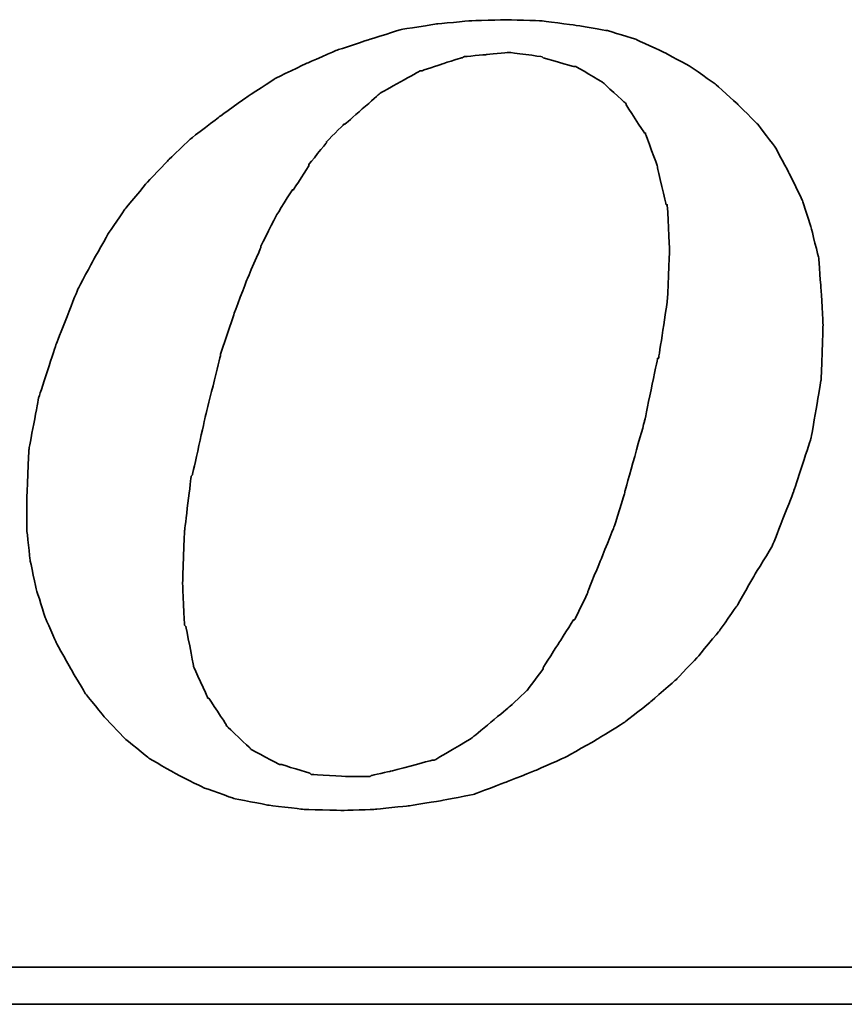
# Model space of a CAD drawing. Extents: x 487 to 808, y 33 to 377.
# Tile 43 of 48: x 780.77 to 783.13, y 116.04 to 118.85. Entities that reach past the tile are written whole.
import ezdxf

# ---------------------------------------------------------------- set-up
doc = ezdxf.new("R2010")
doc.units = 0
doc.header["$LTSCALE"] = 3
doc.header["$MEASUREMENT"] = 0
doc.layers.add('DIM', color=4, linetype='CONTINUOUS')
doc.layers.add('layer 1', color=7, linetype='CONTINUOUS')

# ---------------------------------------------------------------- blocks, each defined once
blk = doc.blocks.new('TBI MOTION logo(完整正式版)')
at = {"layer": 'layer 1', "color": 22, "lineweight": 35}
for points, knots in [([(35.79625, -6.98375), (35.79625, -6.98375), (36.23125, -7.43875), (36.23125, -7.43875), (36.23125, -7.43875), (36.23125, -7.43875), (36.75625, -7.87125), (36.75625, -7.87125), (36.75625, -7.87125), (36.75625, -7.87125), (37.33125, -8.20375), (37.33125, -8.20375), (37.33125, -8.20375), (37.33125, -8.20375), (37.95625, -8.51875), (37.95625, -8.51875), (37.95625, -8.51875), (37.95625, -8.51875), (38.62625, -8.75875), (38.62625, -8.75875), (38.62625, -8.75875), (38.62625, -8.75875), (39.37125, -8.90375), (39.37125, -8.90375), (39.37125, -8.90375), (39.37125, -8.90375), (40.14125, -8.99875), (40.14125, -8.99875), (40.14125, -8.99875), (40.14125, -8.99875), (41.02625, -9.02375), (41.02625, -9.02375), (41.02625, -9.02375), (41.02625, -9.02375), (41.74625, -8.99875), (41.74625, -8.99875), (41.74625, -8.99875), (41.74625, -8.99875), (42.46625, -8.92375), (42.46625, -8.92375), (42.46625, -8.92375), (42.46625, -8.92375), (43.21125, -8.80625), (43.21125, -8.80625), (43.21125, -8.80625), (43.21125, -8.80625), (43.93125, -8.66375), (43.93125, -8.66375), (43.93125, -8.66375), (43.93125, -8.66375), (44.62625, -8.39875), (44.62625, -8.39875), (44.62625, -8.39875), (44.62625, -8.39875), (45.29625, -8.13375), (45.29625, -8.13375), (45.29625, -8.13375), (45.29625, -8.13375), (45.94625, -7.84375), (45.94625, -7.84375), (45.94625, -7.84375), (45.94625, -7.84375), (46.61625, -7.46375), (46.61625, -7.46375), (46.61625, -7.46375), (46.61625, -7.46375), (47.24125, -7.07875), (47.24125, -7.07875), (47.24125, -7.07875), (47.24125, -7.07875), (47.81625, -6.62375), (47.81625, -6.62375), (47.81625, -6.62375), (47.81625, -6.62375), (48.36875, -6.14375), (48.36875, -6.14375), (48.36875, -6.14375), (48.36875, -6.14375), (48.84625, -5.64125), (48.84625, -5.64125), (48.84625, -5.64125), (48.84625, -5.64125), (49.32625, -5.06375), (49.32625, -5.06375), (49.32625, -5.06375), (49.32625, -5.06375), (49.71125, -4.51374), (49.71125, -4.51374), (49.71125, -4.51374), (49.71125, -4.51374), (50.09625, -3.83874), (50.09625, -3.83874), (50.09625, -3.83874), (50.09625, -3.83874), (50.48125, -3.21374), (50.48125, -3.21374), (50.48125, -3.21374), (50.48125, -3.21374), (50.96125, -1.99125), (50.96125, -1.99125), (50.96125, -1.99125), (50.96125, -1.99125), (51.34375, -0.81875), (51.34375, -0.81875), (51.34375, -0.81875), (51.34375, -0.81875), (51.56125, 0.45624), (51.56125, 0.45624), (51.56125, 0.45624), (51.56125, 0.45624), (51.60625, 1.67624), (51.60625, 1.67624), (51.60625, 1.67624), (51.60625, 1.67624), (51.56125, 2.44625), (51.56125, 2.44625), (51.56125, 2.44625), (51.56125, 2.44625), (51.51125, 3.14125), (51.51125, 3.14125), (51.51125, 3.14125), (51.51125, 3.14125), (51.34375, 3.81125), (51.34375, 3.81125), (51.34375, 3.81125), (51.34375, 3.81125), (51.15125, 4.41125), (51.15125, 4.41125), (51.15125, 4.41125), (51.15125, 4.41125), (50.86125, 5.01125), (50.86125, 5.01125), (50.86125, 5.01125), (50.86125, 5.01125), (50.55125, 5.58875), (50.55125, 5.58875), (50.55125, 5.58875), (50.55125, 5.58875), (50.16625, 6.09125), (50.16625, 6.09125), (50.16625, 6.09125), (50.16625, 6.09125), (49.71125, 6.54875), (49.71125, 6.54875), (49.71125, 6.54875), (49.71125, 6.54875), (49.23125, 6.98125), (49.23125, 6.98125), (49.23125, 6.98125), (49.23125, 6.98125), (48.67875, 7.36625), (48.67875, 7.36625), (48.67875, 7.36625), (48.67875, 7.36625), (48.10375, 7.67625), (48.10375, 7.67625), (48.10375, 7.67625), (48.10375, 7.67625), (47.48125, 7.96375), (47.48125, 7.96375), (47.48125, 7.96375), (47.48125, 7.96375), (46.85625, 8.15625), (46.85625, 8.15625), (46.85625, 8.15625), (46.85625, 8.15625), (46.13625, 8.27624), (46.13625, 8.27624), (46.13625, 8.27624), (46.13625, 8.27624), (45.39125, 8.37125), (45.39125, 8.37125), (45.39125, 8.37125), (45.39125, 8.37125), (44.62625, 8.39624), (44.62625, 8.39624), (44.62625, 8.39624), (44.62625, 8.39624), (43.83625, 8.37125), (43.83625, 8.37125), (43.83625, 8.37125), (43.83625, 8.37125), (43.09125, 8.30125), (43.09125, 8.30125), (43.09125, 8.30125), (43.09125, 8.30125), (42.32125, 8.18125), (42.32125, 8.18125), (42.32125, 8.18125), (42.32125, 8.18125), (41.62875, 7.96375), (41.62875, 7.96375), (41.62875, 7.96375), (41.62875, 7.96375), (40.90625, 7.72625), (40.90625, 7.72625), (40.90625, 7.72625), (40.90625, 7.72625), (40.23624, 7.43625), (40.23624, 7.43625), (40.23624, 7.43625), (40.23624, 7.43625), (39.54124, 7.10125), (39.54124, 7.10125), (39.54124, 7.10125), (39.54124, 7.10125), (38.91625, 6.69125), (38.91625, 6.69125), (38.91625, 6.69125), (38.91625, 6.69125), (38.31625, 6.26125), (38.31625, 6.26125), (38.31625, 6.26125), (38.31625, 6.26125), (37.69125, 5.78125), (37.69125, 5.78125), (37.69125, 5.78125), (37.69125, 5.78125), (37.18625, 5.30125), (37.18625, 5.30125), (37.18625, 5.30125), (37.18625, 5.30125), (36.70625, 4.79624), (36.70625, 4.79624), (36.70625, 4.79624), (36.70625, 4.79624), (36.23125, 4.22125), (36.23125, 4.22125), (36.23125, 4.22125), (36.23125, 4.22125), (35.87124, 3.69375), (35.87124, 3.69375), (35.87124, 3.69375), (35.87124, 3.69375), (35.53125, 3.09125), (35.53125, 3.09125), (35.53125, 3.09125), (35.53125, 3.09125), (35.19875, 2.47125), (35.19875, 2.47125), (35.19875, 2.47125), (35.19875, 2.47125), (34.71625, 1.24625), (34.71625, 1.24625), (34.71625, 1.24625), (34.71625, 1.24625), (34.33125, 0.06874), (34.33125, 0.06874), (34.33125, 0.06874), (34.33125, 0.06874), (34.11625, -1.07875), (34.11625, -1.07875), (34.11625, -1.07875), (34.11625, -1.07875), (34.07125, -2.15875), (34.07125, -2.15875), (34.07125, -2.15875), (34.07125, -2.15875), (34.07125, -2.85375), (34.07125, -2.85375), (34.07125, -2.85375), (34.07125, -2.85375), (34.14125, -3.50375), (34.14125, -3.50375), (34.14125, -3.50375), (34.14125, -3.50375), (34.28625, -4.17375), (34.28625, -4.17375), (34.28625, -4.17375), (34.28625, -4.17375), (34.47625, -4.77624), (34.47625, -4.77624), (34.47625, -4.77624), (34.47625, -4.77624), (34.71625, -5.32625), (34.71625, -5.32625), (34.71625, -5.32625), (34.71625, -5.32625), (35.05375, -5.92875), (35.05375, -5.92875), (35.05375, -5.92875), (35.05375, -5.92875), (35.36375, -6.45375), (35.36375, -6.45375), (35.36375, -6.45375), (35.36375, -6.45375), (35.79625, -6.98375), (35.79625, -6.98375)], [0, 0, 0, 0, 0.01388889, 0.01388889, 0.01388889, 0.0138889, 0.02777778, 0.02777778, 0.02777778, 0.02777779, 0.04166667, 0.04166667, 0.04166667, 0.04166668, 0.05555556, 0.05555556, 0.05555556, 0.05555557, 0.06944444, 0.06944444, 0.06944444, 0.06944445, 0.08333333, 0.08333333, 0.08333333, 0.08333334, 0.09722222, 0.09722222, 0.09722222, 0.09722223, 0.11111111, 0.11111111, 0.11111111, 0.11111112, 0.125, 0.125, 0.125, 0.12500001, 0.13888889, 0.13888889, 0.13888889, 0.1388889, 0.15277778, 0.15277778, 0.15277778, 0.15277779, 0.16666667, 0.16666667, 0.16666667, 0.16666668, 0.18055556, 0.18055556, 0.18055556, 0.18055557, 0.19444444, 0.19444444, 0.19444444, 0.19444445, 0.20833333, 0.20833333, 0.20833333, 0.20833334, 0.22222222, 0.22222222, 0.22222222, 0.22222223, 0.23611111, 0.23611111, 0.23611111, 0.23611112, 0.25, 0.25, 0.25, 0.25000001, 0.26388889, 0.26388889, 0.26388889, 0.2638889, 0.27777778, 0.27777778, 0.27777778, 0.27777779, 0.29166667, 0.29166667, 0.29166667, 0.29166668, 0.30555556, 0.30555556, 0.30555556, 0.30555557, 0.31944444, 0.31944444, 0.31944444, 0.31944445, 0.33333333, 0.33333333, 0.33333333, 0.33333334, 0.34722222, 0.34722222, 0.34722222, 0.34722223, 0.36111111, 0.36111111, 0.36111111, 0.36111112, 0.375, 0.375, 0.375, 0.37500001, 0.38888889, 0.38888889, 0.38888889, 0.3888889, 0.40277778, 0.40277778, 0.40277778, 0.40277779, 0.41666667, 0.41666667, 0.41666667, 0.41666668, 0.43055556, 0.43055556, 0.43055556, 0.43055557, 0.44444444, 0.44444444, 0.44444444, 0.44444445, 0.45833333, 0.45833333, 0.45833333, 0.45833334, 0.47222222, 0.47222222, 0.47222222, 0.47222223, 0.48611111, 0.48611111, 0.48611111, 0.48611112, 0.5, 0.5, 0.5, 0.50000001, 0.51388889, 0.51388889, 0.51388889, 0.5138889, 0.52777778, 0.52777778, 0.52777778, 0.52777779, 0.54166667, 0.54166667, 0.54166667, 0.54166668, 0.55555556, 0.55555556, 0.55555556, 0.55555557, 0.56944444, 0.56944444, 0.56944444, 0.56944445, 0.58333333, 0.58333333, 0.58333333, 0.58333334, 0.59722222, 0.59722222, 0.59722222, 0.59722223, 0.61111111, 0.61111111, 0.61111111, 0.61111112, 0.625, 0.625, 0.625, 0.62500001, 0.63888889, 0.63888889, 0.63888889, 0.6388889, 0.65277778, 0.65277778, 0.65277778, 0.65277779, 0.66666667, 0.66666667, 0.66666667, 0.66666668, 0.68055556, 0.68055556, 0.68055556, 0.68055557, 0.69444444, 0.69444444, 0.69444444, 0.69444445, 0.70833333, 0.70833333, 0.70833333, 0.70833334, 0.72222222, 0.72222222, 0.72222222, 0.72222223, 0.73611111, 0.73611111, 0.73611111, 0.73611112, 0.75, 0.75, 0.75, 0.75000001, 0.76388889, 0.76388889, 0.76388889, 0.7638889, 0.77777778, 0.77777778, 0.77777778, 0.77777779, 0.79166667, 0.79166667, 0.79166667, 0.79166668, 0.80555556, 0.80555556, 0.80555556, 0.80555557, 0.81944444, 0.81944444, 0.81944444, 0.81944445, 0.83333333, 0.83333333, 0.83333333, 0.83333334, 0.84722222, 0.84722222, 0.84722222, 0.84722223, 0.86111111, 0.86111111, 0.86111111, 0.86111112, 0.875, 0.875, 0.875, 0.87500001, 0.88888889, 0.88888889, 0.88888889, 0.8888889, 0.90277778, 0.90277778, 0.90277778, 0.90277779, 0.91666667, 0.91666667, 0.91666667, 0.91666668, 0.93055556, 0.93055556, 0.93055556, 0.93055557, 0.94444444, 0.94444444, 0.94444444, 0.94444445, 0.95833333, 0.95833333, 0.95833333, 0.95833334, 0.97222222, 0.97222222, 0.97222222, 0.97222223, 0.98611111, 0.98611111, 0.98611111, 0.98611112, 1, 1, 1, 1]), ([(38.33875, 1.03124), (38.33875, 1.03124), (38.62625, 1.89625), (38.62625, 1.89625), (38.62625, 1.89625), (38.62625, 1.89625), (38.91625, 2.66375), (38.91625, 2.66375), (38.91625, 2.66375), (38.91625, 2.66375), (39.22625, 3.38125), (39.22625, 3.38125), (39.22625, 3.38125), (39.22625, 3.38125), (39.22625, 3.40624), (39.22625, 3.40624), (39.22625, 3.40624), (39.22625, 3.40624), (39.56124, 4.07624), (39.56124, 4.07624), (39.56124, 4.07624), (39.56124, 4.07624), (39.92125, 4.65125), (39.92125, 4.65125), (39.92125, 4.65125), (39.92125, 4.65125), (39.94625, 4.65125), (39.94625, 4.65125), (39.94625, 4.65125), (39.94625, 4.65125), (40.28125, 5.17875), (40.28125, 5.17875), (40.28125, 5.17875), (40.28125, 5.17875), (40.28125, 5.20375), (40.28125, 5.20375), (40.28125, 5.20375), (40.28125, 5.20375), (40.66875, 5.68625), (40.66875, 5.68625), (40.66875, 5.68625), (40.66875, 5.68625), (40.66875, 5.70625), (40.66875, 5.70625), (40.66875, 5.70625), (40.66875, 5.70625), (41.05124, 6.09125), (41.05124, 6.09125), (41.05124, 6.09125), (41.05124, 6.09125), (41.07625, 6.09125), (41.07625, 6.09125), (41.07625, 6.09125), (41.07625, 6.09125), (41.84125, 6.76625), (41.84125, 6.76625), (41.84125, 6.76625), (41.84125, 6.76625), (41.86625, 6.78625), (41.86625, 6.78625), (41.86625, 6.78625), (41.86625, 6.78625), (42.73125, 7.26624), (42.73125, 7.26624), (42.73125, 7.26624), (42.73125, 7.26624), (42.75625, 7.26624), (42.75625, 7.26624), (42.75625, 7.26624), (42.75625, 7.26624), (43.18625, 7.41125), (43.18625, 7.41125), (43.18625, 7.41125), (43.18625, 7.41125), (43.64125, 7.55625), (43.64125, 7.55625), (43.64125, 7.55625), (43.64125, 7.55625), (43.66625, 7.55625), (43.66625, 7.55625), (43.66625, 7.55625), (43.66625, 7.55625), (43.69125, 7.58124), (43.69125, 7.58124), (43.69125, 7.58124), (43.69125, 7.58124), (44.19125, 7.62625), (44.19125, 7.62625), (44.19125, 7.62625), (44.19125, 7.62625), (44.67125, 7.67625), (44.67125, 7.67625), (44.67125, 7.67625), (44.67125, 7.67625), (44.69625, 7.67625), (44.69625, 7.67625), (44.69625, 7.67625), (44.69625, 7.67625), (45.41875, 7.58124), (45.41875, 7.58124), (45.41875, 7.58124), (45.41875, 7.58124), (45.44125, 7.55625), (45.44125, 7.55625), (45.44125, 7.55625), (45.44125, 7.55625), (46.11125, 7.36625), (46.11125, 7.36625), (46.11125, 7.36625), (46.11125, 7.36625), (46.13625, 7.36625), (46.13625, 7.36625), (46.13625, 7.36625), (46.13625, 7.36625), (46.15875, 7.36625), (46.15875, 7.36625), (46.15875, 7.36625), (46.15875, 7.36625), (46.73625, 7.02624), (46.73625, 7.02624), (46.73625, 7.02624), (46.73625, 7.02624), (46.76125, 7.00624), (46.76125, 7.00624), (46.76125, 7.00624), (46.76125, 7.00624), (47.24125, 6.57124), (47.24125, 6.57124), (47.24125, 6.57124), (47.24125, 6.57124), (47.26625, 6.54875), (47.26625, 6.54875), (47.26625, 6.54875), (47.26625, 6.54875), (47.26625, 6.52375), (47.26625, 6.52375), (47.26625, 6.52375), (47.26625, 6.52375), (47.67375, 5.89875), (47.67375, 5.89875), (47.67375, 5.89875), (47.67375, 5.89875), (47.69625, 5.89875), (47.69625, 5.89875), (47.69625, 5.89875), (47.69625, 5.89875), (47.69625, 5.87625), (47.69625, 5.87625), (47.69625, 5.87625), (47.69625, 5.87625), (47.96125, 5.15625), (47.96125, 5.15625), (47.96125, 5.15625), (47.96125, 5.15625), (47.96125, 5.13125), (47.96125, 5.13125), (47.96125, 5.13125), (47.96125, 5.13125), (48.15125, 4.31875), (48.15125, 4.31875), (48.15125, 4.31875), (48.15125, 4.31875), (48.17625, 4.31875), (48.17625, 4.31875), (48.17625, 4.31875), (48.17625, 4.31875), (48.17625, 4.29125), (48.17625, 4.29125), (48.17625, 4.29125), (48.17625, 4.29125), (48.22625, 3.33125), (48.22625, 3.33125), (48.22625, 3.33125), (48.22625, 3.33125), (48.22625, 3.30875), (48.22625, 3.30875), (48.22625, 3.30875), (48.22625, 3.30875), (48.17625, 2.20624), (48.17625, 2.20624), (48.17625, 2.20624), (48.17625, 2.20624), (48.17625, 2.18124), (48.17625, 2.18124), (48.17625, 2.18124), (48.17625, 2.18124), (47.98375, 0.93624), (47.98375, 0.93624), (47.98375, 0.93624), (47.98375, 0.93624), (47.96125, 0.93624), (47.96125, 0.93624), (47.96125, 0.93624), (47.96125, 0.93624), (47.67375, -0.45874), (47.67375, -0.45874), (47.67375, -0.45874), (47.67375, -0.45874), (47.24125, -1.99125), (47.24125, -1.99125), (47.24125, -1.99125), (47.24125, -1.99125), (47.24125, -2.01874), (47.24125, -2.01874), (47.24125, -2.01874), (47.24125, -2.01874), (47.00125, -2.78375), (47.00125, -2.78375), (47.00125, -2.78375), (47.00125, -2.78375), (46.71125, -3.50375), (46.71125, -3.50375), (46.71125, -3.50375), (46.71125, -3.50375), (46.42625, -4.19875), (46.42625, -4.19875), (46.42625, -4.19875), (46.42625, -4.19875), (46.42625, -4.22375), (46.42625, -4.22375), (46.42625, -4.22375), (46.42625, -4.22375), (46.13625, -4.82374), (46.13625, -4.82374), (46.13625, -4.82374), (46.13625, -4.82374), (46.11125, -4.82374), (46.11125, -4.82374), (46.11125, -4.82374), (46.11125, -4.82374), (45.77625, -5.35125), (45.77625, -5.35125), (45.77625, -5.35125), (45.77625, -5.35125), (45.44125, -5.87875), (45.44125, -5.87875), (45.44125, -5.87875), (45.44125, -5.87875), (45.44125, -5.90375), (45.44125, -5.90375), (45.44125, -5.90375), (45.44125, -5.90375), (45.10625, -6.35875), (45.10625, -6.35875), (45.10625, -6.35875), (45.10625, -6.35875), (45.08125, -6.38375), (45.08125, -6.38375), (45.08125, -6.38375), (45.08125, -6.38375), (44.69625, -6.74375), (44.69625, -6.74375), (44.69625, -6.74375), (44.69625, -6.74375), (43.88375, -7.41625), (43.88375, -7.41625), (43.88375, -7.41625), (43.88375, -7.41625), (43.85625, -7.43875), (43.85625, -7.43875), (43.85625, -7.43875), (43.85625, -7.43875), (43.04125, -7.91875), (43.04125, -7.91875), (43.04125, -7.91875), (43.04125, -7.91875), (43.01625, -7.91875), (43.01625, -7.91875), (43.01625, -7.91875), (43.01625, -7.91875), (42.99625, -7.91875), (42.99625, -7.91875), (42.99625, -7.91875), (42.99625, -7.91875), (42.08125, -8.15875), (42.08125, -8.15875), (42.08125, -8.15875), (42.08125, -8.15875), (41.65125, -8.25625), (41.65125, -8.25625), (41.65125, -8.25625), (41.65125, -8.25625), (41.62875, -8.27875), (41.62875, -8.27875), (41.62875, -8.27875), (41.62875, -8.27875), (41.60125, -8.27875), (41.60125, -8.27875), (41.60125, -8.27875), (41.60125, -8.27875), (41.12125, -8.27875), (41.12125, -8.27875), (41.12125, -8.27875), (41.12125, -8.27875), (40.35624, -8.23125), (40.35624, -8.23125), (40.35624, -8.23125), (40.35624, -8.23125), (40.33125, -8.23125), (40.33125, -8.23125), (40.33125, -8.23125), (40.33125, -8.23125), (40.30625, -8.20375), (40.30625, -8.20375), (40.30625, -8.20375), (40.30625, -8.20375), (39.68375, -8.01375), (39.68375, -8.01375), (39.68375, -8.01375), (39.68375, -8.01375), (39.66124, -8.01375), (39.66124, -8.01375), (39.66124, -8.01375), (39.66124, -8.01375), (39.63625, -8.01375), (39.63625, -8.01375), (39.63625, -8.01375), (39.63625, -8.01375), (39.01125, -7.67875), (39.01125, -7.67875), (39.01125, -7.67875), (39.01125, -7.67875), (38.98875, -7.65375), (38.98875, -7.65375), (38.98875, -7.65375), (38.98875, -7.65375), (38.48625, -7.17375), (38.48625, -7.17375), (38.48625, -7.17375), (38.48625, -7.17375), (38.45875, -7.14875), (38.45875, -7.14875), (38.45875, -7.14875), (38.45875, -7.14875), (38.45875, -7.12875), (38.45875, -7.12875), (38.45875, -7.12875), (38.45875, -7.12875), (38.07625, -6.54875), (38.07625, -6.54875), (38.07625, -6.54875), (38.07625, -6.54875), (38.05125, -6.54875), (38.05125, -6.54875), (38.05125, -6.54875), (38.05125, -6.54875), (38.05125, -6.52875), (38.05125, -6.52875), (38.05125, -6.52875), (38.05125, -6.52875), (37.74125, -5.85375), (37.74125, -5.85375), (37.74125, -5.85375), (37.74125, -5.85375), (37.74125, -5.82875), (37.74125, -5.82875), (37.74125, -5.82875), (37.74125, -5.82875), (37.57375, -4.96875), (37.57375, -4.96875), (37.57375, -4.96875), (37.57375, -4.96875), (37.54625, -4.94375), (37.54625, -4.94375), (37.54625, -4.94375), (37.54625, -4.94375), (37.50125, -4.03375), (37.50125, -4.03375), (37.50125, -4.03375), (37.50125, -4.03375), (37.50125, -4.00875), (37.50125, -4.00875), (37.50125, -4.00875), (37.50125, -4.00875), (37.54625, -2.85375), (37.54625, -2.85375), (37.54625, -2.85375), (37.54625, -2.85375), (37.69125, -1.65875), (37.69125, -1.65875), (37.69125, -1.65875), (37.69125, -1.65875), (37.71624, -1.63375), (37.71624, -1.63375), (37.71624, -1.63375), (37.71624, -1.63375), (38.00375, -0.33875), (38.00375, -0.33875), (38.00375, -0.33875), (38.00375, -0.33875), (38.33875, 1.00624), (38.33875, 1.00624), (38.33875, 1.00624), (38.33875, 1.00624), (38.33875, 1.03124), (38.33875, 1.03124)], [0, 0, 0, 0, 0.01010101, 0.01010101, 0.01010101, 0.01010102, 0.02020202, 0.02020202, 0.02020202, 0.02020203, 0.03030303, 0.03030303, 0.03030303, 0.03030304, 0.04040404, 0.04040404, 0.04040404, 0.04040405, 0.05050505, 0.05050505, 0.05050505, 0.05050506, 0.06060606, 0.06060606, 0.06060606, 0.06060607, 0.07070707, 0.07070707, 0.07070707, 0.07070708, 0.08080808, 0.08080808, 0.08080808, 0.08080809, 0.09090909, 0.09090909, 0.09090909, 0.0909091, 0.1010101, 0.1010101, 0.1010101, 0.10101011, 0.11111111, 0.11111111, 0.11111111, 0.11111112, 0.12121212, 0.12121212, 0.12121212, 0.12121213, 0.13131313, 0.13131313, 0.13131313, 0.13131314, 0.14141414, 0.14141414, 0.14141414, 0.14141415, 0.15151515, 0.15151515, 0.15151515, 0.15151516, 0.16161616, 0.16161616, 0.16161616, 0.16161617, 0.17171717, 0.17171717, 0.17171717, 0.17171718, 0.18181818, 0.18181818, 0.18181818, 0.18181819, 0.19191919, 0.19191919, 0.19191919, 0.1919192, 0.2020202, 0.2020202, 0.2020202, 0.20202021, 0.21212121, 0.21212121, 0.21212121, 0.21212122, 0.22222222, 0.22222222, 0.22222222, 0.22222223, 0.23232323, 0.23232323, 0.23232323, 0.23232324, 0.24242424, 0.24242424, 0.24242424, 0.24242425, 0.25252525, 0.25252525, 0.25252525, 0.25252526, 0.26262626, 0.26262626, 0.26262626, 0.26262627, 0.27272727, 0.27272727, 0.27272727, 0.27272728, 0.28282828, 0.28282828, 0.28282828, 0.28282829, 0.29292929, 0.29292929, 0.29292929, 0.2929293, 0.3030303, 0.3030303, 0.3030303, 0.30303031, 0.31313131, 0.31313131, 0.31313131, 0.31313132, 0.32323232, 0.32323232, 0.32323232, 0.32323233, 0.33333333, 0.33333333, 0.33333333, 0.33333334, 0.34343434, 0.34343434, 0.34343434, 0.34343435, 0.35353535, 0.35353535, 0.35353535, 0.35353536, 0.36363636, 0.36363636, 0.36363636, 0.36363637, 0.37373737, 0.37373737, 0.37373737, 0.37373738, 0.38383838, 0.38383838, 0.38383838, 0.38383839, 0.39393939, 0.39393939, 0.39393939, 0.3939394, 0.4040404, 0.4040404, 0.4040404, 0.40404041, 0.41414141, 0.41414141, 0.41414141, 0.41414142, 0.42424242, 0.42424242, 0.42424242, 0.42424243, 0.43434343, 0.43434343, 0.43434343, 0.43434344, 0.44444444, 0.44444444, 0.44444444, 0.44444445, 0.45454545, 0.45454545, 0.45454545, 0.45454546, 0.46464646, 0.46464646, 0.46464646, 0.46464647, 0.47474747, 0.47474747, 0.47474747, 0.47474748, 0.48484848, 0.48484848, 0.48484848, 0.48484849, 0.49494949, 0.49494949, 0.49494949, 0.4949495, 0.50505051, 0.50505051, 0.50505051, 0.50505052, 0.51515152, 0.51515152, 0.51515152, 0.51515153, 0.52525253, 0.52525253, 0.52525253, 0.52525254, 0.53535354, 0.53535354, 0.53535354, 0.53535355, 0.54545455, 0.54545455, 0.54545455, 0.54545456, 0.55555556, 0.55555556, 0.55555556, 0.55555557, 0.56565657, 0.56565657, 0.56565657, 0.56565658, 0.57575758, 0.57575758, 0.57575758, 0.57575759, 0.58585859, 0.58585859, 0.58585859, 0.5858586, 0.5959596, 0.5959596, 0.5959596, 0.59595961, 0.60606061, 0.60606061, 0.60606061, 0.60606062, 0.61616162, 0.61616162, 0.61616162, 0.61616163, 0.62626263, 0.62626263, 0.62626263, 0.62626264, 0.63636364, 0.63636364, 0.63636364, 0.63636365, 0.64646465, 0.64646465, 0.64646465, 0.64646466, 0.65656566, 0.65656566, 0.65656566, 0.65656567, 0.66666667, 0.66666667, 0.66666667, 0.66666668, 0.67676768, 0.67676768, 0.67676768, 0.67676769, 0.68686869, 0.68686869, 0.68686869, 0.6868687, 0.6969697, 0.6969697, 0.6969697, 0.69696971, 0.70707071, 0.70707071, 0.70707071, 0.70707072, 0.71717172, 0.71717172, 0.71717172, 0.71717173, 0.72727273, 0.72727273, 0.72727273, 0.72727274, 0.73737374, 0.73737374, 0.73737374, 0.73737375, 0.74747475, 0.74747475, 0.74747475, 0.74747476, 0.75757576, 0.75757576, 0.75757576, 0.75757577, 0.76767677, 0.76767677, 0.76767677, 0.76767678, 0.77777778, 0.77777778, 0.77777778, 0.77777779, 0.78787879, 0.78787879, 0.78787879, 0.7878788, 0.7979798, 0.7979798, 0.7979798, 0.79797981, 0.80808081, 0.80808081, 0.80808081, 0.80808082, 0.81818182, 0.81818182, 0.81818182, 0.81818183, 0.82828283, 0.82828283, 0.82828283, 0.82828284, 0.83838384, 0.83838384, 0.83838384, 0.83838385, 0.84848485, 0.84848485, 0.84848485, 0.84848486, 0.85858586, 0.85858586, 0.85858586, 0.85858587, 0.86868687, 0.86868687, 0.86868687, 0.86868688, 0.87878788, 0.87878788, 0.87878788, 0.87878789, 0.88888889, 0.88888889, 0.88888889, 0.8888889, 0.8989899, 0.8989899, 0.8989899, 0.89898991, 0.90909091, 0.90909091, 0.90909091, 0.90909092, 0.91919192, 0.91919192, 0.91919192, 0.91919193, 0.92929293, 0.92929293, 0.92929293, 0.92929294, 0.93939394, 0.93939394, 0.93939394, 0.93939395, 0.94949495, 0.94949495, 0.94949495, 0.94949496, 0.95959596, 0.95959596, 0.95959596, 0.95959597, 0.96969697, 0.96969697, 0.96969697, 0.96969698, 0.97979798, 0.97979798, 0.97979798, 0.97979799, 0.98989899, 0.98989899, 0.98989899, 0.989899, 1, 1, 1, 1]), ([(75.90875, -9.47875), (75.90875, -9.47875), (75.90875, -12.28625), (75.90875, -12.28625), (75.90875, -12.28625), (75.90875, -12.28625), (75.90875, -12.47875), (75.90875, -12.47875), (75.90875, -12.47875), (75.90875, -12.47875), (75.71625, -12.47875), (75.71625, -12.47875), (75.71625, -12.47875), (75.71625, -12.47875), (-88.32875, -12.47875), (-88.32875, -12.47875), (-88.32875, -12.47875), (-88.32875, -12.47875), (-88.32875, -13.29375), (-88.32875, -13.29375), (-88.32875, -13.29375), (-88.32875, -13.29375), (82.89125, -13.29375), (82.89125, -13.29375), (82.89125, -13.29375), (82.89125, -13.29375), (75.90875, -9.47875), (75.90875, -9.47875)], [0, 0, 0, 0, 0.14285714, 0.14285714, 0.14285714, 0.14285715, 0.28571429, 0.28571429, 0.28571429, 0.2857143, 0.42857143, 0.42857143, 0.42857143, 0.42857144, 0.57142857, 0.57142857, 0.57142857, 0.57142858, 0.71428571, 0.71428571, 0.71428571, 0.71428572, 0.85714286, 0.85714286, 0.85714286, 0.85714287, 1, 1, 1, 1])]:
    blk.add_open_spline(points, degree=3, knots=knots, dxfattribs=at)

msp = doc.modelspace()

# ---------------------------------------------------------------- block references
at = {"layer": 'DIM', "xscale": 0.1295999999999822, "yscale": 0.1295999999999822, "zscale": 0.1295999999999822}
msp.add_blockref('TBI MOTION logo(完整正式版)', (776.3787, 117.759), dxfattribs=at)

doc.saveas('drawing.dxf')
